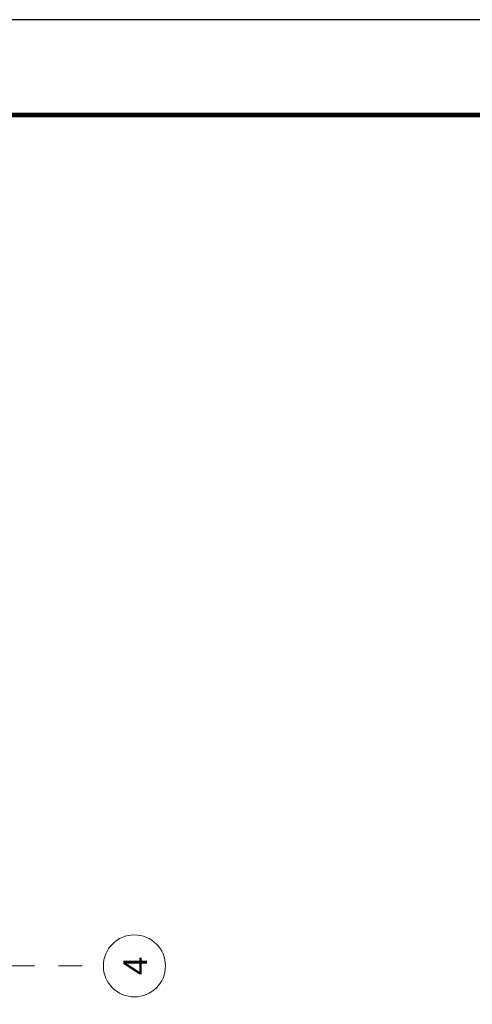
# Model space of a CAD drawing. Header units: millimetres. Extents: x 6807 to 7919, y 15387 to 15883.
# Tile 118 of 120: x 7759 to 7806, y 15704 to 15807. Entities that reach past the tile are written whole.
import ezdxf

# ---------------------------------------------------------------- set-up
doc = ezdxf.new("R2010")
doc.units = ezdxf.units.MM
doc.header["$LTSCALE"] = 10
doc.linetypes.add('MITTE', pattern=[2, 1.25, -0.25, 0.25, -0.25])
doc.layers.add('_FORMATKA', color=8, linetype='Continuous', plot=False)
for name, color, linetype, lineweight in [('_RAMKA', 7, 'Continuous', 35), ('PS_DIM', 4, 'Continuous', 13), ('PS_Object', 30, 'Continuous', 13)]:
    doc.layers.add(name, color=color, linetype=linetype, lineweight=lineweight)
doc.styles.add('ARIAL', font='arial.ttf')

# ---------------------------------------------------------------- blocks, each defined once
blk = doc.blocks.new('*U18')
at = {"layer": '_FORMATKA', "lineweight": -3}
blk.add_lwpolyline([(-1100, 0), (0, 0), (0, 420), (-1100, 420)], close=True, dxfattribs=at)
at = {"layer": '_RAMKA', "lineweight": -3, "const_width": 0.5}
blk.add_lwpolyline([(-1070, 10), (-10, 10), (-10, 410), (-1070, 410)], close=True, dxfattribs=at)

msp = doc.modelspace()

# ---------------------------------------------------------------- linework, layer by layer
at = {"layer": 'PS_Object', "color": 5, "linetype": 'MITTE'}
msp.add_line((7707.966, 15707.97, -0.807), (7767.669, 15707.97, -0.807), dxfattribs=at)
at = {"layer": 'PS_Object', "color": 2}
msp.add_circle((7770.921, 15707.97, -0.807), 3.252, dxfattribs=at)

# ---------------------------------------------------------------- block references
at = {"layer": 'PS_DIM'}
msp.add_blockref('*U18', (7913.346, 15387.186), dxfattribs=at)

# ---------------------------------------------------------------- texts
at = {"layer": 'PS_Object', "color": 3, "style": 'ARIAL'}
msp.add_text('4', height=2.5, rotation=90, dxfattribs=at).set_placement((7772.251, 15707.004, -0.807))

doc.saveas('drawing.dxf')
